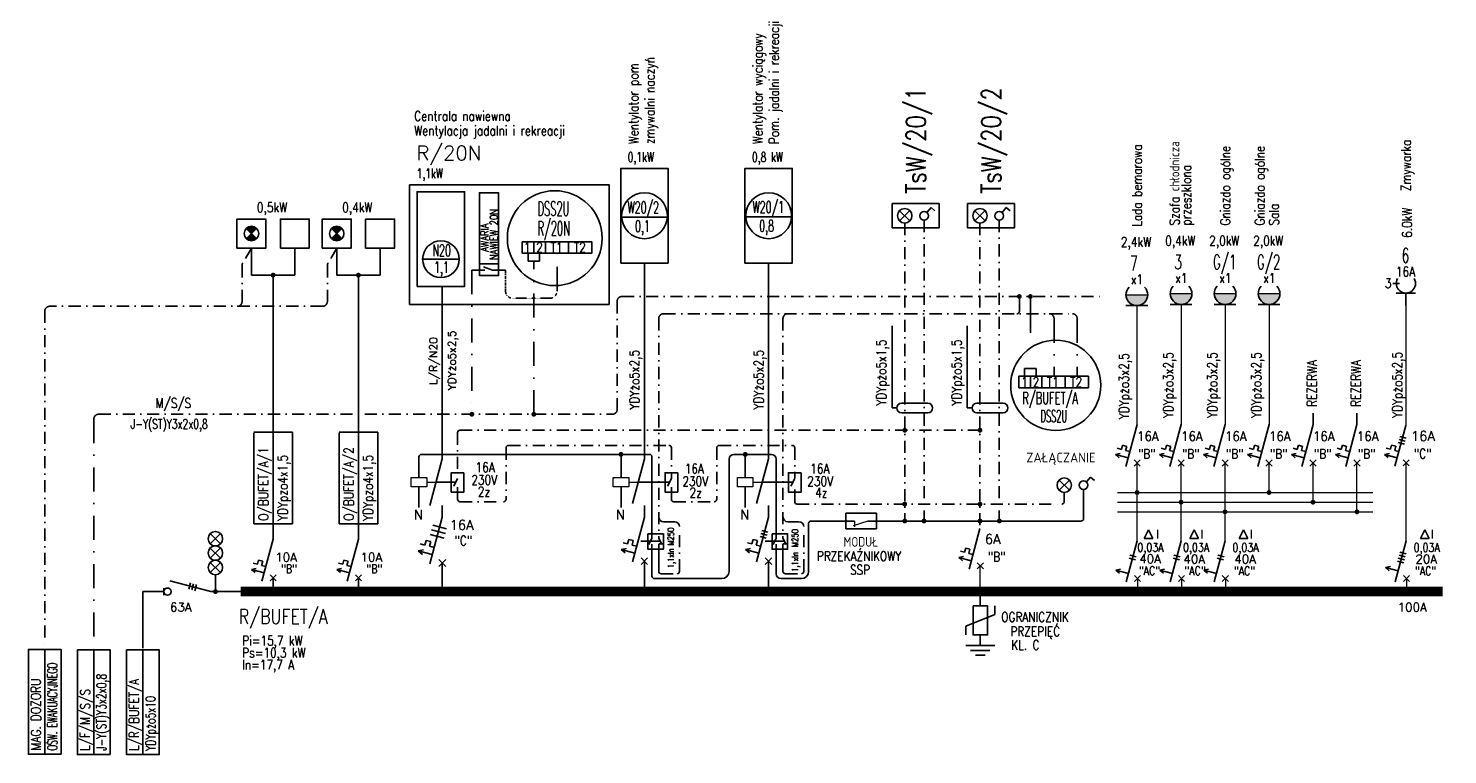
# Model space of a CAD drawing. Header units: inches. Extents: x -145354 to -97635, y 38777 to 78670.
# Tile 207 of 231: x -116201 to -113261, y 42585 to 44089. Entities that reach past the tile are written whole.
import ezdxf
from ezdxf.enums import TextEntityAlignment as Align

# ---------------------------------------------------------------- set-up
doc = ezdxf.new("R2010")
doc.units = ezdxf.units.IN
doc.header["$MEASUREMENT"] = 0
for name, pattern in [('DASHDOT2', [12.7, 6.35, -3.175, 0, -3.175]), ('DASHDOTX2', [2, 1, -0.5, 0, -0.5]), ('HIDDEN2', [0.1875, 0.125, -0.0625])]:
    doc.linetypes.add(name, pattern=pattern)
doc.layers.add('E-35', color=6, linetype='Continuous', lineweight=25)
for name, color, linetype in [('E35', 6, 'Continuous'), ('E50', 3, 'Continuous'), ('E_OPIS_MOCE', 6, 'Continuous')]:
    doc.layers.add(name, color=color, linetype=linetype)
doc.styles.add('ROMANS', font='romans', dxfattribs={"width": 0.85})

# ---------------------------------------------------------------- blocks, each defined once
blk = doc.blocks.new('G3')
at = {"layer": 'E35'}
for p, q in [((-6.6, 22.8), (-13.4, 22.8)), ((10, 12.8), (-10, 12.8))]:
    blk.add_line(p, q, dxfattribs=at)
blk.add_arc((0, 22.8), 10, 150, 30, dxfattribs=at)
at = {"layer": 'E50'}
blk.add_line((0, 12.8), (0, 0), dxfattribs=at)
blk = doc.blocks.new('opr_kas')
at = {"layer": 'E35', "linetype": 'Continuous', "ltscale": 0.3}
blk.add_lwpolyline([(-30, -30), (30, -30), (30, 30), (-30, 30)], close=True, dxfattribs=at)

msp = doc.modelspace()

# ---------------------------------------------------------------- hatches: boundary and pattern name
at = {"layer": 'E35'}
h = msp.add_hatch(color=256, dxfattribs=at)
h.paths.add_polyline_path([(-115728.18, 43674.74, 0.4187988), (-115749.56, 43674.57), (-115738.79, 43664.13)])
h.paths.add_polyline_path([(-115728.01, 43653.69), (-115738.79, 43664.13), (-115749.39, 43653.52, 0.4187988)])
h = msp.add_hatch(color=256, dxfattribs=at)
h.paths.add_polyline_path([(-115551.5, 43674.74, 0.4187988), (-115572.88, 43674.57), (-115562.11, 43664.13)])
h.paths.add_polyline_path([(-115551.34, 43653.69), (-115562.11, 43664.13), (-115572.71, 43653.52, 0.4187988)])
at = {"layer": 'E35', "linetype": 'Continuous', "lineweight": 0}
for points in [[(-113882.19, 43537.31), (-113927.19, 43537.31, 1)], [(-113790.47, 43539.68), (-113835.47, 43539.68, 1)], [(-113699.39, 43539.68), (-113744.39, 43539.68, 1)], [(-113608.31, 43539.68), (-113653.31, 43539.68, 1)]]:
    msp.add_hatch(color=256, dxfattribs=at).paths.add_polyline_path(points)

# ---------------------------------------------------------------- linework, layer by layer
at = {"layer": 'E-35', "linetype": 'DASHDOTX2', "ltscale": 25}
for p, q in [((-115738.79, 43634.13), (-115756.88, 43602.81)), ((-115562.11, 43634.13), (-115580.2, 43602.81)), ((-115758.22, 43597.81), (-115758.22, 43523.37)), ((-115581.54, 43597.81), (-115581.54, 43523.37)), ((-115591.54, 43513.37), (-116156.97, 43513.37)), ((-116166.97, 43503.8), (-116166.97, 42802.55)), ((-114868.91, 43220.1), (-114868.91, 43156.97)), ((-114613.22, 43220.33), (-114613.22, 43157.19)), ((-115311.85, 43113.66), (-115311.85, 43142.1))]:
    msp.add_line(p, q, dxfattribs=at)
at = {"layer": 'E-35', "ltscale": 25}
for p, q in [((-115165.78, 43623.18), (-115165.78, 43607.08)), ((-115165.78, 43607.08), (-115141.78, 43607.08)), ((-115141.78, 43623.18), (-115141.78, 43607.08)), ((-114137.16, 43368.56), (-114137.16, 43384.66)), ((-114137.16, 43384.66), (-114113.16, 43384.66)), ((-114113.16, 43368.56), (-114113.16, 43384.66))]:
    msp.add_line(p, q, dxfattribs=at)
at = {"layer": 'E-35', "linetype": 'DASHDOTX2', "ltscale": 0.3}
msp.add_line((-115120.77, 43530.01), (-115197.46, 43530.01), dxfattribs=at)
at = {"layer": 'E-35'}
for centre, radius in [((-115110.44, 43654.53), 98.26), ((-114072.58, 43349.76), 93.37)]:
    msp.add_circle(centre, radius, dxfattribs=at)
at = {"layer": 'E-35', "linetype": 'DASHDOTX2', "ltscale": 25}
for centre, start, end in [((-115748.22, 43597.81), 149.98859, 180), ((-115571.54, 43597.81), 149.98859, 180), ((-116156.97, 43503.37), 90, 180), ((-115768.22, 43523.37), 270, 0), ((-115591.54, 43523.37), 270, 0)]:
    msp.add_arc(centre, 10, start, end, dxfattribs=at)
at = {"layer": 'E35', "linetype": 'Continuous', "ltscale": 100}
for p, q in [((-114339.64, 43707.7), (-114330.98, 43717.74)), ((-114322.98, 43710.85), (-114330.98, 43717.74)), ((-114183.72, 43707.7), (-114175.06, 43717.74)), ((-114167.06, 43710.85), (-114175.06, 43717.74)), ((-114411.83, 43472.73), (-114411.83, 43302.73)), ((-114255.91, 43472.73), (-114255.91, 43302.73)), ((-114391.83, 43312.73), (-114337.68, 43312.73)), ((-114235.91, 43312.73), (-114181.76, 43312.73)), ((-114411.83, 43302.73), (-114401.83, 43302.73)), ((-114391.83, 43292.73), (-114337.68, 43292.73)), ((-114255.91, 43302.73), (-114245.91, 43302.73)), ((-114235.91, 43292.73), (-114181.76, 43292.73)), ((-115391.77, 43158.81), (-115391.77, 43201.69)), ((-115386.77, 43206.69), (-114914.1, 43206.69)), ((-114973.21, 43158.81), (-114973.21, 43206.69)), ((-114749.41, 42964.32), (-114749.41, 43196.69)), ((-114739.41, 43206.69), (-114661.73, 43206.69)), ((-114715.84, 43158.81), (-114715.84, 43206.69)), ((-114009.18, 43149.73), (-114000.52, 43159.77)), ((-113992.53, 43152.88), (-114000.52, 43159.77)), ((-115391.77, 43139.35), (-115391.77, 43096.46)), ((-114973.21, 43139.35), (-114973.21, 43096.46)), ((-114715.84, 43139.35), (-114715.84, 43096.46)), ((-114885.07, 43067.1), (-114862.04, 43067.1)), ((-114627.7, 43067.18), (-114604.67, 43067.18)), ((-114904.1, 42949.32), (-114764.41, 42949.32)), ((-114641.73, 42949.32), (-114599.67, 42949.32))]:
    msp.add_line(p, q, dxfattribs=at)
at = {"layer": 'E35', "ltscale": 0.25}
for p, q in [((-114972.1, 43697.81), (-114877.18, 43697.81)), ((-114714.73, 43698.54), (-114619.81, 43698.54)), ((-115384.18, 43610.92), (-115308.25, 43610.92))]:
    msp.add_line(p, q, dxfattribs=at)
at = {"layer": 'E35'}
for p, q in [((-114396.27, 43711.32), (-114374.75, 43690.47)), ((-114396.11, 43690.3), (-114374.91, 43711.49)), ((-114240.35, 43711.32), (-114218.83, 43690.47)), ((-114240.19, 43690.3), (-114218.99, 43711.49)), ((-115749.56, 43674.57), (-115728.01, 43653.69)), ((-115749.39, 43653.52), (-115728.18, 43674.74)), ((-115572.88, 43674.57), (-115551.34, 43653.69)), ((-115572.71, 43653.52), (-115551.5, 43674.74)), ((-115255.02, 43588.44), (-115282.16, 43588.44)), ((-115239.6, 43588.44), (-115257.85, 43594.95)), ((-115212.46, 43588.44), (-115239.6, 43588.44)), ((-113927.19, 43514.81), (-113882.19, 43514.81)), ((-113835.47, 43517.18), (-113790.47, 43517.18)), ((-113744.39, 43517.18), (-113699.39, 43517.18)), ((-113653.31, 43517.18), (-113608.31, 43517.18)), ((-115733.85, 43252.55), (-115693.85, 43252.55)), ((-115733.85, 43062.84), (-115733.85, 43251.59)), ((-115693.85, 43252.55), (-115693.85, 43062.84)), ((-115693.85, 43252.55), (-115653.85, 43252.55)), ((-115693.85, 43062.84), (-115693.85, 43251.59)), ((-115653.85, 43252.55), (-115653.85, 43062.84)), ((-115557.17, 43252.55), (-115517.17, 43252.55)), ((-115557.17, 43062.84), (-115557.17, 43251.59)), ((-115517.17, 43252.55), (-115517.17, 43062.84)), ((-115517.17, 43252.55), (-115477.17, 43252.55)), ((-115517.17, 43062.84), (-115517.17, 43251.59)), ((-115477.17, 43252.55), (-115477.17, 43062.84)), ((-113945.27, 43219.29), (-113936.58, 43216.96)), ((-113936.58, 43216.96), (-113934.25, 43225.65)), ((-113934.25, 43225.65), (-113925.56, 43223.32)), ((-113925.56, 43223.32), (-113927.88, 43214.63)), ((-113854.19, 43219.29), (-113845.5, 43216.96)), ((-113845.5, 43216.96), (-113843.17, 43225.65)), ((-113843.17, 43225.65), (-113834.47, 43223.32)), ((-113834.47, 43223.32), (-113836.8, 43214.63)), ((-113763.11, 43219.29), (-113754.42, 43216.96)), ((-113754.42, 43216.96), (-113752.09, 43225.65)), ((-113752.09, 43225.65), (-113743.39, 43223.32)), ((-113743.39, 43223.32), (-113745.72, 43214.63)), ((-113672.03, 43219.29), (-113663.34, 43216.96)), ((-113663.34, 43216.96), (-113661.01, 43225.65)), ((-113661.01, 43225.65), (-113652.31, 43223.32)), ((-113652.31, 43223.32), (-113654.64, 43214.63)), ((-113580.95, 43219.29), (-113572.25, 43216.96)), ((-113572.25, 43216.96), (-113569.93, 43225.65)), ((-113569.93, 43225.65), (-113561.23, 43223.32)), ((-113561.23, 43223.32), (-113563.56, 43214.63)), ((-113489.87, 43219.29), (-113481.17, 43216.96)), ((-113481.17, 43216.96), (-113478.84, 43225.65)), ((-113478.84, 43225.65), (-113470.15, 43223.32)), ((-113470.15, 43223.32), (-113472.48, 43214.63)), ((-113387.9, 43219.57), (-113379.21, 43217.24)), ((-113379.21, 43217.24), (-113376.88, 43225.94)), ((-113376.88, 43225.94), (-113368.19, 43223.61)), ((-113368.19, 43223.61), (-113370.51, 43214.92)), ((-113363.15, 43231.17), (-113350.19, 43227.7)), ((-113361.49, 43237.37), (-113348.53, 43233.9)), ((-113359.83, 43243.57), (-113346.87, 43240.09)), ((-113948.77, 43206.25), (-113938.91, 43208.27)), ((-113948.77, 43206.25), (-113941.24, 43199.57)), ((-113922.69, 43199.26), (-113948.77, 43206.25)), ((-113927.88, 43214.63), (-113919.19, 43212.3)), ((-113910.41, 43195.19), (-113897.69, 43182.46)), ((-113910.41, 43182.46), (-113897.69, 43195.19)), ((-113857.68, 43206.25), (-113847.83, 43208.27)), ((-113857.68, 43206.25), (-113850.16, 43199.57)), ((-113831.6, 43199.26), (-113857.68, 43206.25)), ((-113836.8, 43214.63), (-113828.11, 43212.3)), ((-113819.33, 43195.19), (-113806.61, 43182.46)), ((-113819.33, 43182.46), (-113806.61, 43195.19)), ((-113766.6, 43206.25), (-113756.75, 43208.27)), ((-113766.6, 43206.25), (-113759.08, 43199.57)), ((-113740.52, 43199.26), (-113766.6, 43206.25)), ((-113745.72, 43214.63), (-113737.03, 43212.3)), ((-113728.25, 43195.19), (-113715.52, 43182.46)), ((-113728.25, 43182.46), (-113715.52, 43195.19)), ((-113675.52, 43206.25), (-113665.67, 43208.27)), ((-113675.52, 43206.25), (-113667.99, 43199.57)), ((-113649.44, 43199.26), (-113675.52, 43206.25)), ((-113654.64, 43214.63), (-113645.95, 43212.3)), ((-113637.17, 43195.19), (-113624.44, 43182.46)), ((-113637.17, 43182.46), (-113624.44, 43195.19)), ((-113584.44, 43206.25), (-113574.58, 43208.27)), ((-113584.44, 43206.25), (-113576.91, 43199.57)), ((-113558.36, 43199.26), (-113584.44, 43206.25)), ((-113563.56, 43214.63), (-113554.87, 43212.3)), ((-113546.09, 43195.19), (-113533.36, 43182.46)), ((-113546.09, 43182.46), (-113533.36, 43195.19)), ((-113493.36, 43206.25), (-113483.5, 43208.27)), ((-113493.36, 43206.25), (-113485.83, 43199.57)), ((-113467.28, 43199.26), (-113493.36, 43206.25)), ((-113472.48, 43214.63), (-113463.79, 43212.3)), ((-113455.01, 43195.19), (-113442.28, 43182.46)), ((-113455.01, 43182.46), (-113442.28, 43195.19)), ((-113391.4, 43206.53), (-113381.54, 43208.55)), ((-113391.4, 43206.53), (-113383.87, 43199.86)), ((-113365.32, 43199.55), (-113391.4, 43206.53)), ((-113370.51, 43214.92), (-113361.82, 43212.59)), ((-113353.04, 43195.47), (-113340.32, 43182.74)), ((-113353.04, 43182.74), (-113340.32, 43195.47)), ((-115356.41, 43149.08), (-115315.79, 43149.08)), ((-114937.84, 43149.08), (-114872.86, 43149.08)), ((-114680.47, 43149.08), (-114617.16, 43149.08)), ((-114065.82, 43153.35), (-114044.3, 43132.5)), ((-114065.65, 43132.33), (-114044.46, 43153.52)), ((-115824.19, 43042.5), (-115802.67, 43021.64)), ((-115824.03, 43021.47), (-115802.84, 43042.66)), ((-115693.85, 43062.84), (-115733.85, 43062.84)), ((-115653.85, 43062.84), (-115693.85, 43062.84)), ((-115517.17, 43062.84), (-115557.17, 43062.84)), ((-115477.17, 43062.84), (-115517.17, 43062.84)), ((-115336.99, 43042.74), (-115365.97, 43050.51)), ((-115334.4, 43052.4), (-115363.38, 43060.17)), ((-114683.51, 43042.82), (-114670.55, 43039.34)), ((-114681.85, 43049.01), (-114668.89, 43045.54)), ((-113880.31, 43050.6), (-113889.31, 43032.6)), ((-113871.31, 43032.6), (-113880.31, 43050.6)), ((-113785.95, 43050.6), (-113794.95, 43032.6)), ((-113776.95, 43032.6), (-113785.95, 43050.6)), ((-113683.45, 43050.2), (-113692.45, 43032.2)), ((-113674.45, 43032.2), (-113683.45, 43050.2)), ((-113308.24, 43050.2), (-113317.24, 43032.2)), ((-113299.24, 43032.2), (-113308.24, 43050.2)), ((-115824.19, 43012.63), (-115802.67, 42991.77)), ((-115824.03, 42991.6), (-115802.84, 43012.8)), ((-115389.27, 43021.52), (-115379.61, 43018.93)), ((-115379.61, 43018.93), (-115377.02, 43028.59)), ((-115377.02, 43028.59), (-115367.36, 43026)), ((-115377.02, 43028.59), (-115367.36, 43026)), ((-115367.36, 43026), (-115369.95, 43016.34)), ((-115369.95, 43016.34), (-115360.29, 43013.75)), ((-115339.58, 43033.08), (-115368.56, 43040.85)), ((-114972.6, 43009.81), (-114962.08, 43011.96)), ((-114968.87, 43023.72), (-114959.6, 43021.23)), ((-114959.6, 43021.23), (-114957.11, 43030.51)), ((-114957.11, 43030.51), (-114947.84, 43028.02)), ((-114957.11, 43030.51), (-114947.84, 43028.02)), ((-114947.84, 43028.02), (-114950.33, 43018.75)), ((-114950.33, 43018.75), (-114941.05, 43016.26)), ((-114932.24, 43026.73), (-114891.91, 43026.73)), ((-114715.23, 43009.81), (-114704.71, 43011.96)), ((-114711.5, 43023.72), (-114702.23, 43021.23)), ((-114702.23, 43021.23), (-114699.74, 43030.51)), ((-114699.74, 43030.51), (-114690.47, 43028.02)), ((-114699.74, 43030.51), (-114690.47, 43028.02)), ((-114690.47, 43028.02), (-114692.95, 43018.75)), ((-114692.95, 43018.75), (-114683.68, 43016.26)), ((-114685.17, 43036.62), (-114672.21, 43033.14)), ((-114674.86, 43026.73), (-114634.54, 43026.73)), ((-114261.48, 43003.84), (-114259.15, 43012.53)), ((-114259.15, 43012.53), (-114250.46, 43010.2)), ((-113889.31, 43032.6), (-113871.31, 43032.6)), ((-113794.95, 43032.6), (-113776.95, 43032.6)), ((-113692.45, 43032.2), (-113674.45, 43032.2)), ((-113317.24, 43032.2), (-113299.24, 43032.2)), ((-115824.19, 42982.76), (-115802.67, 42961.9)), ((-115824.03, 42961.74), (-115802.84, 42982.93)), ((-115726.38, 42979.11), (-115724.05, 42987.8)), ((-115724.05, 42987.8), (-115715.36, 42985.47)), ((-115715.36, 42985.47), (-115717.69, 42976.78)), ((-115549.7, 42979.11), (-115547.37, 42987.8)), ((-115547.37, 42987.8), (-115538.68, 42985.47)), ((-115538.68, 42985.47), (-115541.01, 42976.78)), ((-115393.15, 43007.03), (-115382.2, 43009.27)), ((-115393.15, 43007.03), (-115384.78, 42999.61)), ((-115364.17, 42999.26), (-115393.15, 43007.03)), ((-115350.54, 42974.47), (-115336.39, 42988.61)), ((-115350.54, 42988.61), (-115336.39, 42974.47)), ((-114944.78, 43002.36), (-114972.6, 43009.81)), ((-114972.6, 43009.81), (-114964.57, 43002.69)), ((-114931.69, 42992.13), (-114918.11, 42978.55)), ((-114931.69, 42978.55), (-114918.11, 42992.13)), ((-114931.69, 42992.13), (-114918.11, 42978.55)), ((-114931.69, 42978.55), (-114918.11, 42992.13)), ((-114687.41, 43002.36), (-114715.23, 43009.81)), ((-114715.23, 43009.81), (-114707.2, 43002.69)), ((-114674.32, 42992.13), (-114660.74, 42978.55)), ((-114674.32, 42978.55), (-114660.74, 42992.13)), ((-114674.32, 42992.13), (-114660.74, 42978.55)), ((-114674.32, 42978.55), (-114660.74, 42992.13)), ((-114273.67, 42993.13), (-114263.81, 42995.14)), ((-114273.67, 42993.13), (-114266.14, 42986.45)), ((-114247.59, 42986.14), (-114273.67, 42993.13)), ((-114270.18, 43006.17), (-114261.48, 43003.84)), ((-114250.46, 43010.2), (-114252.79, 43001.51)), ((-114252.79, 43001.51), (-114244.1, 42999.18)), ((-113920.52, 42991.75), (-113907.56, 42988.28)), ((-113918.86, 42997.95), (-113905.9, 42994.48)), ((-113829.44, 42991.75), (-113816.48, 42988.28)), ((-113827.78, 42997.95), (-113814.82, 42994.48)), ((-113738.36, 42991.75), (-113725.4, 42988.28)), ((-113736.7, 42997.95), (-113723.74, 42994.48)), ((-113364.81, 42985.56), (-113351.85, 42982.08)), ((-113363.15, 42991.75), (-113350.19, 42988.28)), ((-113361.49, 42997.95), (-113348.53, 42994.48)), ((-113359.83, 43004.15), (-113346.87, 43000.67)), ((-115813.43, 42922.38), (-115813.43, 42957.35)), ((-115738.57, 42968.4), (-115728.71, 42970.41)), ((-115738.57, 42968.4), (-115731.04, 42961.72)), ((-115712.49, 42961.41), (-115738.57, 42968.4)), ((-115735.07, 42981.44), (-115726.38, 42979.11)), ((-115717.69, 42976.78), (-115708.99, 42974.45)), ((-115700.21, 42944.61), (-115687.49, 42957.33)), ((-115700.21, 42957.33), (-115687.49, 42944.61)), ((-115561.89, 42968.4), (-115552.03, 42970.41)), ((-115561.89, 42968.4), (-115554.36, 42961.72)), ((-115535.81, 42961.41), (-115561.89, 42968.4)), ((-115558.39, 42981.44), (-115549.7, 42979.11)), ((-115541.01, 42976.78), (-115532.31, 42974.45)), ((-115523.54, 42944.61), (-115510.81, 42957.33)), ((-115523.54, 42957.33), (-115510.81, 42944.61)), ((-114235.32, 42982.06), (-114222.59, 42969.34)), ((-114235.32, 42969.34), (-114222.59, 42982.06)), ((-113948.13, 42967.12), (-113938.27, 42969.13)), ((-113948.13, 42967.12), (-113940.6, 42960.44)), ((-113922.05, 42960.13), (-113948.13, 42967.12)), ((-113909.78, 42956.05), (-113897.05, 42943.32)), ((-113909.78, 42943.32), (-113897.05, 42956.05)), ((-113857.05, 42967.12), (-113847.19, 42969.13)), ((-113857.05, 42967.12), (-113849.52, 42960.44)), ((-113830.97, 42960.13), (-113857.05, 42967.12)), ((-113818.7, 42956.05), (-113805.97, 42943.32)), ((-113818.7, 42943.32), (-113805.97, 42956.05)), ((-113765.97, 42967.12), (-113756.11, 42969.13)), ((-113739.89, 42960.13), (-113765.97, 42967.12)), ((-113765.97, 42967.12), (-113758.44, 42960.44)), ((-113727.62, 42956.05), (-113714.89, 42943.32)), ((-113727.62, 42943.32), (-113714.89, 42956.05)), ((-113389.4, 42972.19), (-113379.54, 42974.21)), ((-113389.4, 42972.19), (-113381.87, 42965.52)), ((-113363.32, 42965.2), (-113389.4, 42972.19)), ((-113352.41, 42956.05), (-113339.68, 42943.32)), ((-113352.41, 42943.32), (-113339.68, 42956.05)), ((-115920.1, 42914.89), (-115920.1, 42929.87)), ((-115864.79, 42940.51), (-115868.26, 42927.55)), ((-115858.59, 42938.85), (-115862.07, 42925.89)), ((-115852.4, 42937.19), (-115855.87, 42924.23)), ((-115693.85, 42932.97), (-115693.85, 42950.97)), ((-115517.17, 42932.97), (-115517.17, 42950.97)), ((-114228.95, 42918.56), (-114228.95, 42892.77)), ((-114198.87, 42874.98), (-114259.03, 42850.57)), ((-114198.87, 42892.77), (-114198.87, 42874.98)), ((-114259.03, 42832.77), (-114259.03, 42850.57)), ((-114198.95, 42810.57), (-114258.95, 42810.57)), ((-114228.95, 42832.77), (-114228.95, 42810.57)), ((-114209.03, 42800.57), (-114249.03, 42800.57)), ((-114219.03, 42790.57), (-114239.03, 42790.57))]:
    msp.add_line(p, q, dxfattribs=at)
at = {"layer": 'E35', "color": 3}
for p, q in [((-115693.85, 43242.86), (-115693.85, 43577.9)), ((-115693.85, 43252.55), (-115693.85, 43577.9)), ((-115517.17, 43242.86), (-115517.17, 43577.9)), ((-115517.17, 43252.55), (-115517.17, 43577.9)), ((-113904.05, 43268.81), (-113927.34, 43181.87)), ((-113812.97, 43268.81), (-113836.26, 43181.87)), ((-113721.89, 43268.81), (-113745.18, 43181.87)), ((-113630.81, 43268.81), (-113654.1, 43181.87)), ((-113539.73, 43268.81), (-113563.02, 43181.87)), ((-113448.65, 43268.81), (-113471.94, 43181.87)), ((-113347.32, 43266.72), (-113369.97, 43182.16)), ((-115343.47, 43197.37), (-115369.35, 43100.78)), ((-114924.9, 43197.37), (-114949.75, 43104.65)), ((-114667.53, 43197.37), (-114692.38, 43104.65)), ((-115343.47, 43076.54), (-115369.35, 42979.95)), ((-114924.9, 43076.54), (-114949.75, 42983.81)), ((-114667.53, 43076.54), (-114692.38, 42983.81)), ((-115693.85, 43030.96), (-115693.85, 43061.06)), ((-115517.17, 43030.96), (-115517.17, 43061.06)), ((-114229.59, 43053.31), (-114252.25, 42968.75)), ((-115693.85, 43030.96), (-115717.14, 42944.02)), ((-115517.17, 43030.96), (-115540.47, 42944.02)), ((-113904.05, 43027.3), (-113926.71, 42942.74)), ((-113812.97, 43027.3), (-113835.63, 42942.74)), ((-113721.89, 43027.3), (-113744.55, 42942.74)), ((-113346.68, 43027.3), (-113369.34, 42942.74)), ((-115823.04, 42922.38), (-115907.61, 42945.04))]:
    msp.add_line(p, q, dxfattribs=at)
at = {"layer": 'E35', "linetype": 'Continuous', "lineweight": 0}
for p, q in [((-113927.19, 43537.31), (-113882.19, 43537.31)), ((-113835.47, 43539.68), (-113790.47, 43539.68)), ((-113744.39, 43539.68), (-113699.39, 43539.68)), ((-113653.31, 43539.68), (-113608.31, 43539.68)), ((-115375.78, 43149.08), (-115356.41, 43149.08)), ((-114957.22, 43149.08), (-114937.84, 43149.08)), ((-114699.84, 43149.08), (-114680.47, 43149.08)), ((-113944.47, 43127.68), (-113415.67, 43127.68)), ((-113944.47, 43107.68), (-113415.67, 43107.68)), ((-113944.47, 43087.68), (-113415.67, 43087.68)), ((-114461.68, 43068.66), (-114492.44, 43058.52)), ((-114489.53, 43068.66), (-114489.53, 43056.48)), ((-113903.42, 42949.69), (-113903.42, 42922.38)), ((-113812.33, 42949.69), (-113812.33, 42922.38)), ((-113721.25, 42949.69), (-113721.25, 42922.38)), ((-113346.05, 42949.69), (-113346.05, 42922.38))]:
    msp.add_line(p, q, dxfattribs=at)
at = {"layer": 'E35', "ltscale": 60}
for p, q in [((-114909.1, 43201.69), (-114909.1, 43033.22)), ((-114651.73, 43196.69), (-114651.73, 43033.22)), ((-115311.85, 43156.97), (-115319.85, 43140.97)), ((-114868.91, 43156.97), (-114876.91, 43140.97)), ((-114613.22, 43156.97), (-114621.22, 43140.97)), ((-114015.06, 43133.93), (-114015.06, 43073.66)), ((-114584.67, 42964.32), (-114584.67, 43063.66)), ((-114579.67, 43068.66), (-114489.53, 43068.66)), ((-114461.68, 43068.66), (-114020.06, 43068.66)), ((-114909.1, 43033.04), (-114915.5, 43020.24)), ((-114909.1, 42954.32), (-114909.1, 43020.42)), ((-114895.07, 43033.04), (-114888.67, 43020.24)), ((-114895.07, 43021.15), (-114886.48, 43021.15)), ((-114895.07, 42964.32), (-114895.07, 43020.97)), ((-114651.73, 43033.04), (-114658.13, 43020.24)), ((-114651.73, 42959.32), (-114651.73, 43020.42)), ((-114637.7, 43033.04), (-114631.3, 43020.24)), ((-114637.7, 43021.15), (-114629.11, 43021.15)), ((-114637.7, 42964.32), (-114637.7, 43020.97))]:
    msp.add_line(p, q, dxfattribs=at)
at = {"layer": 'E35', "ltscale": 0.25}
for points in [[(-114973.94, 43602.81), (-114973.94, 43798.97), (-114875.86, 43798.97), (-114875.86, 43602.81)], [(-114716.57, 43602.81), (-114716.57, 43798.97), (-114618.49, 43798.97), (-114618.49, 43602.81)], [(-115395.52, 43554.4), (-115395.52, 43750.56), (-115297.44, 43750.56), (-115297.44, 43554.4)]]:
    msp.add_lwpolyline(points, close=True, dxfattribs=at)
at = {"layer": 'E35'}
for points in [[(-115411.34, 43765.03), (-114997.82, 43765.03), (-114997.82, 43517.31), (-115411.34, 43517.31)], [(-115266.68, 43577.26), (-115266.68, 43748.72), (-115226.83, 43748.72), (-115226.83, 43577.26)], [(-115177.77, 43647.18), (-115153.77, 43647.18), (-115153.77, 43623.18), (-115177.77, 43623.18)], [(-115153.77, 43647.18), (-115129.77, 43647.18), (-115129.77, 43623.18), (-115153.77, 43623.18)], [(-115129.77, 43647.18), (-115081.77, 43647.18), (-115081.77, 43623.18), (-115129.77, 43623.18)], [(-115081.77, 43647.18), (-115033.77, 43647.18), (-115033.77, 43623.18), (-115081.77, 43623.18)], [(-115226.83, 43601.54), (-115266.68, 43601.54), (-115266.68, 43577.26), (-115226.83, 43577.26)], [(-114149.16, 43344.56), (-114125.16, 43344.56), (-114125.16, 43368.56), (-114149.16, 43368.56)], [(-114125.16, 43344.56), (-114101.16, 43344.56), (-114101.16, 43368.56), (-114125.16, 43368.56)], [(-114101.16, 43344.56), (-114053.16, 43344.56), (-114053.16, 43368.56), (-114101.16, 43368.56)], [(-114053.16, 43344.56), (-114005.16, 43344.56), (-114005.16, 43368.56), (-114053.16, 43368.56)], [(-114243.95, 42892.77), (-114213.95, 42892.77), (-114213.95, 42832.77), (-114243.95, 42832.77)]]:
    msp.add_lwpolyline(points, close=True, dxfattribs=at)
at = {"layer": 'E35', "linetype": 'Continuous', "ltscale": 100}
for points in [[(-114314.38, 43726.18), (-114314.38, 43675.61), (-114411.26, 43675.61), (-114411.26, 43726.18)], [(-114158.46, 43726.18), (-114158.46, 43675.61), (-114255.34, 43675.61), (-114255.34, 43726.18)]]:
    msp.add_lwpolyline(points, close=True, dxfattribs=at)
at = {"layer": 'E35', "const_width": 5}
for points in [[(-115284.66, 43289.82, 1), (-115279.66, 43289.82, 1)], [(-115156.28, 43289.82, 1), (-115151.28, 43289.82, 1)]]:
    msp.add_lwpolyline(points, format="xyb", close=True, dxfattribs=at)
at = {"layer": 'E35', "linetype": 'Continuous', "ltscale": 100, "const_width": 5}
for points in [[(-114388.01, 43256.66, 1), (-114383.01, 43256.66, 1)], [(-114232.09, 43256.66, 1), (-114227.09, 43256.66, 1)], [(-114975.71, 43206.69, 1), (-114970.71, 43206.69, 1)], [(-114718.34, 43206.69, 1), (-114713.34, 43206.69, 1)], [(-114388.01, 43103.71, 1), (-114383.01, 43103.71, 1)], [(-114232.09, 43103.71, 1), (-114227.09, 43103.71, 1)], [(-114388.01, 43068.66, 1), (-114383.01, 43068.66, 1)], [(-114348.01, 43068.66, 1), (-114343.01, 43068.66, 1)], [(-114232.09, 43068.66, 1), (-114227.09, 43068.66, 1)], [(-114192.09, 43068.66, 1), (-114187.09, 43068.66, 1)]]:
    msp.add_lwpolyline(points, format="xyb", close=True, dxfattribs=at)
at = {"layer": 'E35', "linetype": 'Continuous', "lineweight": 0}
for points in [[(-115375.78, 43139.35), (-115407.77, 43139.35), (-115407.77, 43158.81), (-115375.78, 43158.81)], [(-114957.22, 43139.35), (-114989.21, 43139.35), (-114989.21, 43158.81), (-114957.22, 43158.81)], [(-114699.84, 43139.35), (-114731.84, 43139.35), (-114731.84, 43158.81), (-114699.84, 43158.81)]]:
    msp.add_lwpolyline(points, close=True, dxfattribs=at)
at = {"layer": 'E35', "ltscale": 60}
for points in [[(-115298.65, 43168.44), (-115324.99, 43168.44), (-115324.99, 43128.44), (-115298.65, 43128.44)], [(-114855.72, 43168.44), (-114882.06, 43168.44), (-114882.06, 43128.44), (-114855.72, 43128.44)], [(-114600.02, 43168.44), (-114626.37, 43168.44), (-114626.37, 43128.44), (-114600.02, 43128.44)], [(-114444, 43084.87), (-114507.26, 43084.87), (-114507.26, 43052.45), (-114444, 43052.45)], [(-114917.49, 43042.22), (-114885.41, 43042.22), (-114885.41, 43010.22), (-114917.49, 43010.22)], [(-114660.12, 43042.22), (-114628.04, 43042.22), (-114628.04, 43010.22), (-114660.12, 43010.22)]]:
    msp.add_lwpolyline(points, close=True, dxfattribs=at)
at = {"layer": 'E35', "linetype": 'Continuous'}
for points in [[(-116166.97, 42585.64), (-116200.88, 42585.64), (-116200.88, 42802.55), (-116166.97, 42802.55)], [(-116133.07, 42585.64), (-116166.97, 42585.64), (-116166.97, 42802.55), (-116133.07, 42802.55)], [(-116065.26, 42584.79), (-116099.16, 42584.79), (-116099.16, 42801.7), (-116065.26, 42801.7)], [(-116031.35, 42584.79), (-116065.26, 42584.79), (-116065.26, 42801.7), (-116031.35, 42801.7)], [(-115997.44, 42801.7), (-115963.54, 42801.7), (-115963.54, 42584.79), (-115997.44, 42584.79)], [(-115963.54, 42801.7), (-115929.63, 42801.7), (-115929.63, 42584.79), (-115963.54, 42584.79)]]:
    msp.add_lwpolyline(points, close=True, dxfattribs=at)
at = {"layer": 'E35', "ltscale": 0.25}
for centre, radius in [((-114924.64, 43700.89), 47.46), ((-114667.27, 43700.89), 47.46), ((-115346.22, 43610.92), 37.97)]:
    msp.add_circle(centre, radius, dxfattribs=at)
at = {"layer": 'E35'}
for centre, radius in [((-114385.51, 43700.89), 14.98), ((-114345.51, 43700.89), 8.99), ((-114229.59, 43700.89), 14.98), ((-114189.59, 43700.89), 8.99), ((-115738.79, 43664.13), 15), ((-115562.11, 43664.13), 15), ((-114055.06, 43142.93), 14.98), ((-114015.06, 43142.93), 8.99), ((-115813.43, 43032.07), 14.98), ((-115813.43, 43002.2), 14.98), ((-115813.43, 42972.33), 14.98), ((-115912.61, 42922.38), 7.49)]:
    msp.add_circle(centre, radius, dxfattribs=at)
for centre in [(-113904.69, 43537.31), (-113812.97, 43539.68), (-113721.89, 43539.68), (-113630.81, 43539.68)]:
    msp.add_arc(centre, 22.5, 136.04622, 43.95378, dxfattribs=at)
at = {"layer": 'E35', "linetype": 'Continuous', "ltscale": 100}
for centre, radius, start, end in [((-114391.83, 43302.73), 10, 90, 270), ((-114337.68, 43302.73), 10, 270, 90), ((-114235.91, 43302.73), 10, 90, 270), ((-114181.76, 43302.73), 10, 270, 90), ((-115206.33, 43220.33), 5, 90, 180), ((-114770.04, 43220.33), 5, 90, 180), ((-115386.77, 43201.69), 5, 90, 180), ((-114739.41, 43196.69), 10, 90, 180), ((-115306.85, 43113.66), 5, 180, 270), ((-114608.22, 43108.71), 5, 180, 270), ((-114904.1, 42954.32), 5, 180, 270), ((-114890.07, 42964.32), 5, 180, 270), ((-114641.73, 42959.32), 10, 180, 270), ((-114632.7, 42964.32), 5, 180, 270)]:
    msp.add_arc(centre, radius, start, end, dxfattribs=at)
at = {"layer": 'E35', "linetype": 'Continuous', "ltscale": 25}
for centre, radius, start, end in [((-115306.85, 43251.66), 5, 90, 180), ((-114873.91, 43220.33), 5, 0, 90), ((-114618.22, 43220.33), 5, 0, 90), ((-114885.07, 43077.1), 10, 180, 270), ((-114627.7, 43077.18), 10, 180, 270), ((-114862.04, 43057.1), 10, 0, 90), ((-114604.67, 43057.18), 10, 0, 90)]:
    msp.add_arc(centre, radius, start, end, dxfattribs=at)
at = {"layer": 'E35', "linetype": 'Continuous', "ltscale": 60}
for centre, radius in [((-114914.1, 43201.69), 5), ((-114661.73, 43196.69), 10)]:
    msp.add_arc(centre, radius, 0, 90, dxfattribs=at)
at = {"layer": 'E35', "linetype": 'Continuous', "ltscale": 50}
for centre, radius in [((-114857.04, 42964.32), 5), ((-114764.41, 42964.32), 15), ((-114599.67, 42964.32), 5), ((-114599.67, 42964.32), 15)]:
    msp.add_arc(centre, radius, 270, 0, dxfattribs=at)
at = {"layer": 'E50', "color": 6, "linetype": 'DASHDOTX2', "ltscale": 25}
for p, q in [((-114345.51, 43691.9), (-114345.51, 43068.66)), ((-114189.59, 43691.9), (-114189.59, 43068.66)), ((-114385.51, 43685.91), (-114385.51, 43068.66)), ((-114229.59, 43685.91), (-114229.59, 43053.31)), ((-114981.18, 43523.76), (-114981.18, 43299.82)), ((-114971.18, 43533.76), (-113979.29, 43533.76)), ((-114895.07, 43487.99), (-114895.07, 43033.04)), ((-114885.07, 43497.99), (-114038.23, 43497.99)), ((-114637.7, 43487.99), (-114637.7, 43033.04)), ((-116055.26, 43289.82), (-114991.18, 43289.82)), ((-115311.85, 43251.66), (-115311.85, 43157.19)), ((-115306.85, 43256.66), (-114229.59, 43256.66)), ((-115211.33, 43220.33), (-115211.33, 43113.66)), ((-115206.33, 43225.33), (-114873.91, 43225.33)), ((-114775.04, 43220.33), (-114775.04, 43113.66)), ((-114770.04, 43225.33), (-114618.22, 43225.33)), ((-114868.91, 43113.66), (-114868.91, 43141.88)), ((-114613.22, 43108.71), (-114613.22, 43142.1)), ((-115306.85, 43108.66), (-115216.33, 43108.66)), ((-114863.91, 43108.66), (-114780.04, 43108.66)), ((-114608.22, 43103.71), (-114060.06, 43103.71)), ((-114055.06, 43127.94), (-114055.06, 43108.71)), ((-114852.04, 42964.32), (-114852.04, 43057.1)), ((-114594.67, 42964.32), (-114594.67, 43057.18)), ((-114890.07, 42959.32), (-114857.04, 42959.32)), ((-114632.7, 42959.32), (-114599.67, 42959.32))]:
    msp.add_line(p, q, dxfattribs=at)
at = {"layer": 'E50', "linetype": 'Continuous', "ltscale": 0.5}
for p, q in [((-115738.79, 43577.9), (-115738.79, 43634.13)), ((-115648.92, 43577.9), (-115648.92, 43634.13)), ((-115562.11, 43577.9), (-115562.11, 43634.13)), ((-115472.24, 43577.9), (-115472.24, 43634.13))]:
    msp.add_line(p, q, dxfattribs=at)
at = {"layer": 'E50', "color": 6, "linetype": 'DASHDOTX2', "ltscale": 50}
for p, q in [((-115153.78, 43289.82), (-115153.78, 43607.08)), ((-115105.77, 43545.01), (-115105.77, 43623.18)), ((-115282.16, 43588.44), (-115282.16, 43289.82)), ((-114076.23, 43487.99), (-114076.23, 43368.56)), ((-114028.23, 43487.99), (-114028.23, 43368.56)), ((-116065.26, 43279.82), (-116065.26, 42801.7))]:
    msp.add_line(p, q, dxfattribs=at)
at = {"layer": 'E50'}
for p, q in [((-114924.9, 43197.37), (-114924.9, 43602.81)), ((-114667.53, 43197.37), (-114667.53, 43602.81)), ((-115738.79, 43577.9), (-115648.92, 43577.9)), ((-115562.11, 43577.9), (-115472.24, 43577.9)), ((-115343.47, 43197.37), (-115343.47, 43554.4)), ((-115343.47, 43076.54), (-115343.47, 43100.78)), ((-114924.9, 43076.54), (-114924.9, 43100.78)), ((-114667.53, 43076.54), (-114667.53, 43100.78)), ((-114924.9, 42959.18), (-114924.9, 42985.34)), ((-114924.9, 42985.34), (-114924.9, 42922.38)), ((-114667.53, 42959.18), (-114667.53, 42985.34)), ((-114667.53, 42985.34), (-114667.53, 42922.38)), ((-115343.47, 42981.54), (-115343.47, 42922.38)), ((-115963.54, 42922.38), (-115963.54, 42805.4)), ((-115920.1, 42922.38), (-115963.54, 42922.38)), ((-115760.79, 42922.38), (-115823.04, 42922.38))]:
    msp.add_line(p, q, dxfattribs=at)
at = {"layer": 'E50', "color": 6, "linetype": 'DASHDOT2'}
msp.add_line((-115212.46, 43588.44), (-115212.46, 43545.01), dxfattribs=at)
at = {"layer": 'E50', "color": 6, "linetype": 'DASHDOTX2', "ltscale": 75}
for p, q in [((-114148.03, 43533.76), (-114148.03, 43502.99)), ((-114125.16, 43533.76), (-114125.16, 43384.66))]:
    msp.add_line(p, q, dxfattribs=at)
at = {"layer": 'E50', "linetype": 'Continuous', "lineweight": 0}
for p, q in [((-113904.69, 43514.81), (-113904.69, 43266.44)), ((-113812.97, 43517.18), (-113812.97, 43268.81)), ((-113721.89, 43517.18), (-113721.89, 43268.81)), ((-113630.81, 43517.18), (-113630.81, 43268.81)), ((-113347.32, 43515.09), (-113347.32, 43266.72)), ((-113904.05, 43127.68), (-113904.05, 43188.82)), ((-113812.97, 43127.68), (-113812.97, 43188.82)), ((-113721.89, 43087.68), (-113721.89, 43188.82)), ((-113630.81, 43127.68), (-113630.81, 43188.82)), ((-113539.73, 43107.68), (-113539.73, 43188.82)), ((-113448.65, 43087.68), (-113448.65, 43188.82)), ((-113346.68, 43027.3), (-113346.68, 43189.11)), ((-113904.05, 43027.3), (-113904.05, 43127.97)), ((-113812.97, 43027.3), (-113812.97, 43127.68)), ((-113721.89, 43027.3), (-113721.89, 43087.97)), ((-114228.95, 42922.38), (-114228.95, 42975.7))]:
    msp.add_line(p, q, dxfattribs=at)
at = {"layer": 'E50', "color": 6}
for p, q in [((-113539.73, 43268.81), (-113539.73, 43292)), ((-113448.65, 43268.81), (-113448.65, 43292))]:
    msp.add_line(p, q, dxfattribs=at)
at = {"layer": 'E50', "linetype": 'Continuous'}
msp.add_line((-115823.04, 42922.38), (-115819.18, 42922.38), dxfattribs=at)
at = {"layer": 'E50', "linetype": 'Continuous', "const_width": 5}
for points in [[(-115693.85, 43575.4, -1), (-115693.85, 43580.4, -1)], [(-115517.17, 43575.4, -1), (-115517.17, 43580.4, -1)], [(-114150.53, 43533.76, 1), (-114145.53, 43533.76, 1)], [(-114127.66, 43533.76, 1), (-114122.66, 43533.76, 1)], [(-113906.55, 43127.68, 1), (-113901.55, 43127.68, 1)], [(-113633.31, 43127.68, 1), (-113628.31, 43127.68, 1)], [(-113815.47, 43107.68, 1), (-113810.47, 43107.68, 1)], [(-113542.23, 43107.68, 1), (-113537.23, 43107.68, 1)], [(-113724.39, 43087.68, 1), (-113719.39, 43087.68, 1)], [(-113451.15, 43087.68, 1), (-113446.15, 43087.68, 1)]]:
    msp.add_lwpolyline(points, format="xyb", close=True, dxfattribs=at)
at = {"layer": 'E50', "const_width": 5}
msp.add_lwpolyline([(-115815.93, 42922.38, 1), (-115810.93, 42922.38, 1)], format="xyb", close=True, dxfattribs=at)
at = {"layer": 'E50', "ltscale": 60, "const_width": 20}
msp.add_lwpolyline([(-115760.79, 42922.38), (-113270.91, 42922.38)], dxfattribs=at)
at = {"layer": 'E50', "color": 6, "linetype": 'DASHDOT2'}
for centre, start, end in [((-115197.46, 43545.01), 180, 270), ((-115120.77, 43545.01), 270, 360)]:
    msp.add_arc(centre, 15, start, end, dxfattribs=at)
at = {"layer": 'E50', "color": 6, "linetype": 'DASHDOTX2', "ltscale": 25}
for centre, radius, start, end in [((-114971.18, 43523.76), 10, 90, 180), ((-114885.07, 43487.99), 10, 90, 180), ((-114627.7, 43487.99), 10, 90, 180), ((-114153.03, 43502.99), 5, 270, 0), ((-114991.18, 43299.82), 10, 270, 0), ((-115216.33, 43113.66), 5, 270, 0), ((-114863.91, 43113.66), 5, 180, 270), ((-114780.04, 43113.66), 5, 270, 0), ((-114060.06, 43108.71), 5, 270, 0), ((-114020.06, 43073.66), 5, 270, 0), ((-114579.67, 43063.66), 5, 90, 180)]:
    msp.add_arc(centre, radius, start, end, dxfattribs=at)
at = {"layer": 'E50', "color": 6, "linetype": 'DASHDOTX2', "ltscale": 50}
for centre, start, end in [((-114086.23, 43487.99), 0, 90), ((-114038.23, 43487.99), 0, 90), ((-116055.26, 43279.82), 90, 180)]:
    msp.add_arc(centre, 10, start, end, dxfattribs=at)

# ---------------------------------------------------------------- block references
at = {"layer": 'E35'}
for p in [(-115738.79, 43664.13), (-115648.92, 43664.13), (-115562.11, 43664.13), (-115472.24, 43664.13)]:
    msp.add_blockref('opr_kas', p, dxfattribs=at)
at = {"layer": 'E35', "xscale": 2, "yscale": 2, "zscale": 2}
msp.add_blockref('G3', (-113347.32, 43515.09), dxfattribs=at)

# ---------------------------------------------------------------- texts
at = {"layer": 'E35', "color": 2, "style": 'ROMANS', "width": 0.8}
for s, p in [('Wentylator wyciągowy', (-114679.87, 43849.57)), ('Pom. jadalni i rekreacji', (-114646.33, 43849.57)), ('Wentylator pom', (-114937.24, 43849.57)), ('zmywalni naczyń', (-114903.7, 43849.57)), ('Szafa chłodnicza ', (-113816.61, 43680.82)), ('Lada bemarowa', (-113894.34, 43678.45)), ('Gniazdo ogólne', (-113711.54, 43680.82)), ('Gniazdo ogólne', (-113639.95, 43680.82)), ('Zmywarka', (-113336.97, 43752.07)), ('przeszklona', (-113792.44, 43680.82)), ('Sala', (-113610.71, 43680.82))]:
    msp.add_text(s, height=20, rotation=90, dxfattribs=at).set_placement(p)
at = {"layer": 'E35', "color": 2, "style": 'ROMANS'}
for s, height, width, p in [('Centrala nawiewna', 20, 0.8, (-115401.4, 43897.49)), ('Wentylacja jadalni i rekreacji', 20, 0.8, (-115401.4, 43867.35)), ('7', 30, 0.6, (-113918.6, 43587.63)), ('3', 30, 0.6, (-113826.88, 43590)), ('G/1', 30, 0.6, (-113746.93, 43590)), ('G/2', 30, 0.6, (-113655.85, 43590))]:
    msp.add_text(s, height=height, dxfattribs=dict(at, width=width)).set_placement(p)
at = {"layer": 'E35', "color": 3, "style": 'ROMANS'}
msp.add_text('R/20N', height=30, dxfattribs=at).set_placement((-115397.3, 43815.79))
at = {"layer": 'E35', "style": 'ROMANS'}
for s, height, width, p in [('0,1kW', 20, 0.7, (-114959.51, 43812.46)), ('0,8 kW', 20, 0.7, (-114702.14, 43812.46)), ('1,1kW', 20, 0.7, (-115396.9, 43778.52)), ('0,5kW', 20, 0.8, (-115727.55, 43708.21)), ('0,4kW', 20, 0.8, (-115550.87, 43708.21)), ('W20/2', 24, 0.6, (-114959.78, 43706.15)), ('W20/1', 24, 0.6, (-114700.93, 43706.87)), ('0,1', 24, 0.6, (-114944.38, 43667.37)), ('0,8', 24, 0.6, (-114687, 43668.1)), ('0,4kW', 20, 0.8, (-113845.96, 43639.04)), ('2,0kW', 20, 0.8, (-113754.88, 43639.04)), ('2,0kW', 20, 0.8, (-113663.8, 43639.04)), ('N20', 24, 0.6, (-115363.75, 43617.11)), ('1', 20, 0.8, (-115174.73, 43625.31)), ('2', 20, 0.8, (-115149.04, 43625.31)), ('T1', 20, 0.8, (-115119.51, 43625.31)), ('T2', 20, 0.8, (-115071.1, 43625.31)), ('2,4kW', 20, 0.8, (-113937.68, 43636.67)), ('1,1', 24, 0.6, (-115360.47, 43582.39)), ('x1', 20, 0.8, (-113916.9, 43559.32)), ('x1', 20, 0.8, (-113825.19, 43561.69)), ('x1', 20, 0.8, (-113734.11, 43561.69)), ('x1', 20, 0.8, (-113643.03, 43561.69)), ('1', 20, 0.8, (-114144.43, 43346.43)), ('2', 20, 0.8, (-114120.43, 43346.43)), ('T1', 20, 0.8, (-114090.9, 43346.43)), ('T2', 20, 0.8, (-114042.9, 43346.43)), ('M/S/S', 20, 0.8, (-115937.55, 43302.94)), ('J-Y(ST)Y3x2x0,8', 20, 0.7, (-115988.96, 43259.75)), ('16A', 20, 0.9, (-113904.23, 43234.39)), ('16A', 20, 0.9, (-113813.15, 43234.39)), ('16A', 20, 0.9, (-113722.07, 43234.39)), ('16A', 20, 0.9, (-113630.99, 43234.39)), ('16A', 20, 0.9, (-113539.91, 43234.39)), ('16A', 20, 0.9, (-113448.83, 43234.39)), ('"B"', 20, 0.8, (-113902.19, 43197.79)), ('"B"', 20, 0.8, (-113811.11, 43197.79)), ('"B"', 20, 0.8, (-113720.03, 43197.79)), ('"B"', 20, 0.8, (-113628.95, 43197.79)), ('"B"', 20, 0.8, (-113537.87, 43197.79)), ('"B"', 20, 0.8, (-113446.79, 43197.79)), ('"C"', 20, 0.8, (-113330.88, 43198.08)), ('16A', 20, 0.8, (-115274.56, 43169.92)), ('ZAŁĄCZANIE', 20, 0.9, (-114133.65, 43190.09)), ('230V', 20, 0.8, (-115283.26, 43143.89)), ('230V', 20, 0.8, (-114846.14, 43141.15)), ('16A', 20, 0.8, (-114841.23, 43167.17)), ('230V', 20, 0.8, (-114587.59, 43141.15)), ('16A', 20, 0.8, (-114581.08, 43167.17)), ('2z', 20, 0.8, (-115269.82, 43119.49)), ('2z', 20, 0.8, (-114831.4, 43117.47)), ('4z', 20, 0.8, (-114571.24, 43117.47)), ('"C"', 20, 0.8, (-115318, 43018.13)), ('0,03A', 18, 0.8, (-113903.51, 43005.1)), ('0,03A', 18, 0.8, (-113809.15, 43005.1)), ('0,03A', 18, 0.8, (-113706.65, 43004.7)), ('0,03A', 18, 0.8, (-113331.44, 43004.7)), ('"B"', 20, 0.8, (-114213.15, 42984.67)), ('"B"', 18, 0.8, (-115677.34, 42960.6)), ('"B"', 18, 0.8, (-115500.66, 42960.6)), ('"AC"', 18, 0.8, (-113900.47, 42956.68)), ('"AC"', 18, 0.8, (-113806.11, 42956.68)), ('"AC"', 18, 0.8, (-113703.61, 42956.29)), ('"AC"', 18, 0.8, (-113328.4, 42956.29))]:
    msp.add_text(s, height=height, dxfattribs=dict(at, width=width)).set_placement(p)
at = {"layer": 'E35', "color": 7, "style": 'ROMANS'}
for s, height, width, p in [('DSS2U', 30, 0.5, (-115146.22, 43700.44)), ('R/20N', 30, 0.5, (-115146.37, 43660.05)), ('R/BUFET/A', 25, 0.6, (-114141.84, 43310.75)), ('DSS2U', 25, 0.5, (-114104.23, 43273.48))]:
    msp.add_text(s, height=height, dxfattribs=dict(at, width=width)).set_placement(p)
at = {"layer": 'E35', "style": 'ROMANS'}
for s, height, rotation, width, p in [('AWARIA', 16, 90, 0.8, (-115247.65, 43626.46)), ('NAWIEW 20N', 16, 90, 0.8, (-115228.7, 43609.23)), ('3', 20, 360, 0.8, (-113390.74, 43551.14)), ('YDYżo5x2,5', 20, 90, 0.8, (-114935.29, 43299.73)), ('YDYżo5x2,5', 20, 90, 0.8, (-114677.92, 43299.73)), ('YDYpżo5x1,5', 20, 90, 0.8, (-114424.07, 43307.92)), ('YDYpżo5x1,5', 20, 90, 0.8, (-114268.15, 43307.92)), ('YDYpżo3x2,5', 20, 90, 0.8, (-113921.14, 43279.77)), ('YDYpżo3x2,5', 20, 90, 0.8, (-113829.42, 43282.15)), ('YDYpżo3x2,5', 20, 90, 0.8, (-113738.34, 43282.15)), ('YDYpżo3x2,5', 20, 90, 0.8, (-113647.26, 43282.15)), ('REZERWA', 20, 90, 0.8, (-113532.1, 43305.05)), ('REZERWA', 20, 90, 0.8, (-113441.02, 43305.05)), ('YDYpżo5x2,5', 20, 90, 0.8, (-113355.05, 43282.64)), ('O/BUFET/A/1', 20, 90, 0.8, (-115703.85, 43069.34)), ('YDYpzo4x1,5', 20, 90, 0.8, (-115663.85, 43069.34)), ('O/BUFET/A/2', 20, 90, 0.8, (-115527.17, 43069.34)), ('YDYpzo4x1,5', 20, 90, 0.8, (-115487.17, 43069.34)), ('M250', 12.8, 90, 0.8, (-114863.72, 43018)), ('M250', 12.8, 90, 0.8, (-114606.35, 43014.93)), ('1,1xIn', 12.8, 90, 0.8, (-114863.72, 42970.99)), ('1,1xIn', 12.8, 90, 0.8, (-114606.35, 42963.47)), ('OŚW. EWAKUACYJNEGO', 20, 90, 0.6, (-116141.31, 42593.38)), ('MAG. DOZORU ', 20, 90, 0.8, (-116175.21, 42593.38)), ('J-Y(ST)Y3x2x0,8', 20, 90, 0.7, (-116039.59, 42592.53)), ('L/R/BUFET/A', 20, 90, 0.8, (-115971.78, 42592.53)), ('L/F/M/S/S', 20, 90, 0.8, (-116073.5, 42592.53)), ('YDYpżo5x10', 20, 90, 0.7, (-115937.87, 42592.53))]:
    msp.add_text(s, height=height, rotation=rotation, dxfattribs=dict(at, width=width)).set_placement(p)
at = {"layer": 'E35', "style": 'ROMANS', "width": 0.8}
for s, rotation, p in [('6.0kW', 90, (-113344.99, 43686.72)), ('16A', 360, (-113348.25, 43585.13))]:
    msp.add_text(s, height=20, rotation=rotation, dxfattribs=at).set_placement(p, align=Align.MIDDLE)
at = {"layer": 'E35', "color": 2, "style": 'ROMANS', "width": 0.6}
msp.add_text('6', height=30, dxfattribs=at).set_placement((-113348.19, 43618.63), align=Align.MIDDLE)
at = {"layer": 'E35', "style": 'ROMANS'}
for s, p in [('YDYżo5x2,5', (-115315.62, 43339.77)), ('L/R/N20', (-115353.99, 43350.65))]:
    msp.add_text(s, height=16, rotation=90, dxfattribs=at).set_placement(p)
for s, height, p in [('16A', 20, (-113337.21, 43234.67)), ('N', 20, (-115402.45, 43071.93)), ('16A', 20, (-115328.31, 43050.51)), ('N', 20, (-114983.88, 43071.93)), ('N', 20, (-114726.51, 43071.93)), ('6A', 20, (-114219.48, 43021.26)), ('I', 18, (-113865.28, 43032.6)), ('I', 18, (-113773.46, 43032.6)), ('I', 18, (-113670.96, 43032.2)), ('I', 18, (-113295.76, 43032.2)), ('10A', 18, (-115689.48, 42984.59)), ('10A', 18, (-115512.8, 42984.59)), ('40A', 18, (-113899.68, 42981.33)), ('40A', 18, (-113808.23, 42980.93)), ('40A', 18, (-113702.82, 42980.93)), ('20A', 18, (-113327.61, 42980.93)), ('63A', 18, (-115907.64, 42881.21)), ('100A', 18, (-113364.4, 42881.21))]:
    msp.add_text(s, height=height, dxfattribs=at).set_placement(p)
at = {"layer": 'E35', "color": 3, "style": 'ROMANS', "width": 0.8}
msp.add_text('R/BUFET/A', height=30, dxfattribs=at).set_placement((-115765.16, 42855.78))
at = {"layer": 'E35', "linetype": 'HIDDEN2', "style": 'ROMANS', "width": 0.8}
for s, p in [('OGRANICZNIK', (-114185.78, 42859.74)), ('PRZEPIĘĆ', (-114166.62, 42829.9)), ('KL. C', (-114164.94, 42802.02))]:
    msp.add_text(s, height=20, dxfattribs=at).set_placement(p)
at = {"layer": 'E50', "style": 'ROMANS', "width": 0.8}
for s, p in [('TsW/20/1', (-114342.24, 43746.07)), ('TsW/20/2', (-114186.32, 43746.07))]:
    msp.add_text(s, height=40, rotation=90, dxfattribs=at).set_placement(p)
at = {"layer": 'E_OPIS_MOCE', "style": 'ROMANS', "width": 0.8}
for s, p in [('MODUŁ', (-114512.32, 43015.54)), ('PRZEKAŹNIKOWY', (-114567.73, 42985.84)), ('SSP', (-114498.83, 42957.61)), ('Pi=15,7 kW', (-115757.93, 42810.79)), ('Ps=10,3 kW', (-115757.93, 42785.79)), ('In=17,7 A', (-115757.93, 42760.79))]:
    msp.add_text(s, height=20, dxfattribs=at).set_placement(p)

doc.saveas('drawing.dxf')
